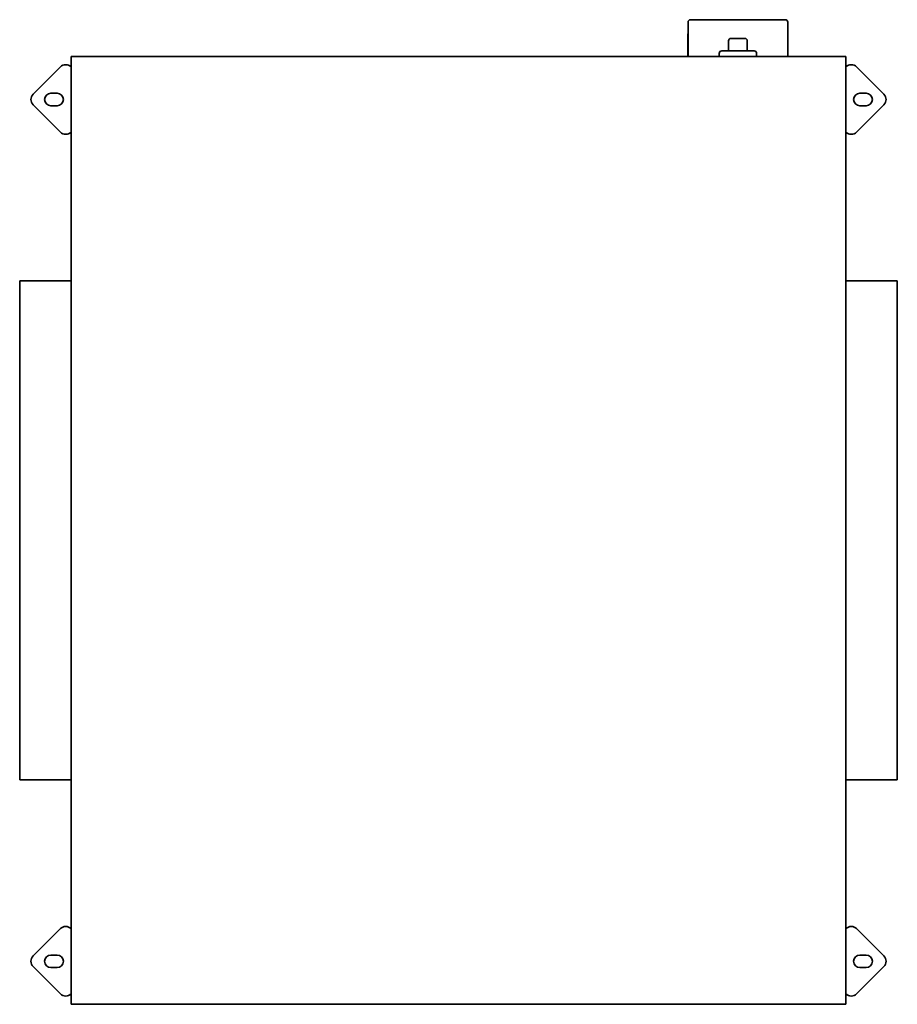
# Model space of a CAD drawing. Header units: millimetres. Extents: x 278 to 982, y 51 to 840.
import ezdxf

# ---------------------------------------------------------------- set-up
doc = ezdxf.new("R2010")
doc.units = ezdxf.units.MM
doc.header["$LTSCALE"] = 3
doc.layers.add('Krawędzie widoczne(ISO)', color=7, linetype='Continuous', lineweight=35, true_color=0x262659)

msp = doc.modelspace()

# ---------------------------------------------------------------- linework, layer by layer
at = {"layer": 'Krawędzie widoczne(ISO)'}
for p, q in [((814, 810.75), (814, 838.25)), ((816, 840.25), (892, 840.25)), ((894, 810.75), (894, 838.25)), ((813.9, 810.75), (813.9, 828.25)), ((846.5, 815.25), (846.5, 823.25)), ((848.5, 825.25), (859.5, 825.25)), ((861.5, 815.25), (861.5, 823.25)), ((894.1, 810.75), (894.1, 828.25)), ((839, 810.75), (839, 813.25)), ((841, 815.25), (867, 815.25)), ((869, 810.75), (869, 813.25)), ((319.5, 810.75), (319.5, 50.75)), ((940.5, 810.75), (319.5, 810.75)), ((940.5, 50.75), (940.5, 810.75)), ((288.96, 780.49), (310.88, 802.41)), ((319.5, 802.28), (319.37, 802.41)), ((940.63, 802.41), (940.5, 802.28)), ((971.04, 780.49), (949.12, 802.41)), ((303.21, 781.25), (308.21, 781.25)), ((951.79, 781.25), (956.79, 781.25)), ((288.96, 772.01), (310.88, 750.09)), ((308.21, 771.25), (303.21, 771.25)), ((971.04, 772.01), (949.12, 750.09)), ((956.79, 771.25), (951.79, 771.25)), ((319.37, 750.09), (319.5, 750.22)), ((940.5, 750.22), (940.63, 750.09)), ((278.2, 630.75), (278.2, 230.75)), ((278.2, 630.75), (319.5, 630.75)), ((940.5, 630.75), (981.8, 630.75)), ((981.8, 230.75), (981.8, 630.75)), ((278.2, 230.75), (319.5, 230.75)), ((940.5, 230.75), (981.8, 230.75)), ((288.96, 89.49), (310.88, 111.41)), ((319.5, 111.28), (319.37, 111.41)), ((940.63, 111.41), (940.5, 111.28)), ((971.04, 89.49), (949.12, 111.41)), ((303.21, 90.25), (308.21, 90.25)), ((951.79, 90.25), (956.79, 90.25)), ((288.96, 81.01), (310.88, 59.09)), ((308.21, 80.25), (303.21, 80.25)), ((971.04, 81.01), (949.12, 59.09)), ((956.79, 80.25), (951.79, 80.25)), ((319.37, 59.09), (319.5, 59.22)), ((940.5, 59.22), (940.63, 59.09)), ((319.5, 50.75), (940.5, 50.75))]:
    msp.add_line(p, q, dxfattribs=at)
for centre, radius, start, end in [((816, 838.25), 2, 90, 180), ((892, 838.25), 2, 0, 90), ((818.9, 828.25), 5, 168.52166, 180), ((889.1, 828.25), 5, 0, 11.47834), ((848.5, 823.25), 2, 90, 180), ((859.5, 823.25), 2, 0, 90), ((841, 813.25), 2, 90, 180), ((867, 813.25), 2, 0, 90), ((315.13, 798.17), 6, 45, 135), ((944.87, 798.17), 6, 45, 135), ((293.21, 776.25), 6, 135, 225), ((303.21, 776.25), 5, 90, 270), ((308.21, 776.25), 5, 270, 90), ((951.79, 776.25), 5, 90, 270), ((956.79, 776.25), 5, 270, 90), ((966.79, 776.25), 6, 315, 45), ((315.13, 754.33), 6, 225, 315), ((944.87, 754.33), 6, 225, 315), ((315.13, 107.17), 6, 45, 135), ((944.87, 107.17), 6, 45, 135), ((293.21, 85.25), 6, 135, 225), ((303.21, 85.25), 5, 90, 270), ((308.21, 85.25), 5, 270, 90), ((951.79, 85.25), 5, 90, 270), ((956.79, 85.25), 5, 270, 90), ((966.79, 85.25), 6, 315, 45), ((315.13, 63.33), 6, 225, 315), ((944.87, 63.33), 6, 225, 315)]:
    msp.add_arc(centre, radius, start, end, dxfattribs=at)

doc.saveas('drawing.dxf')
